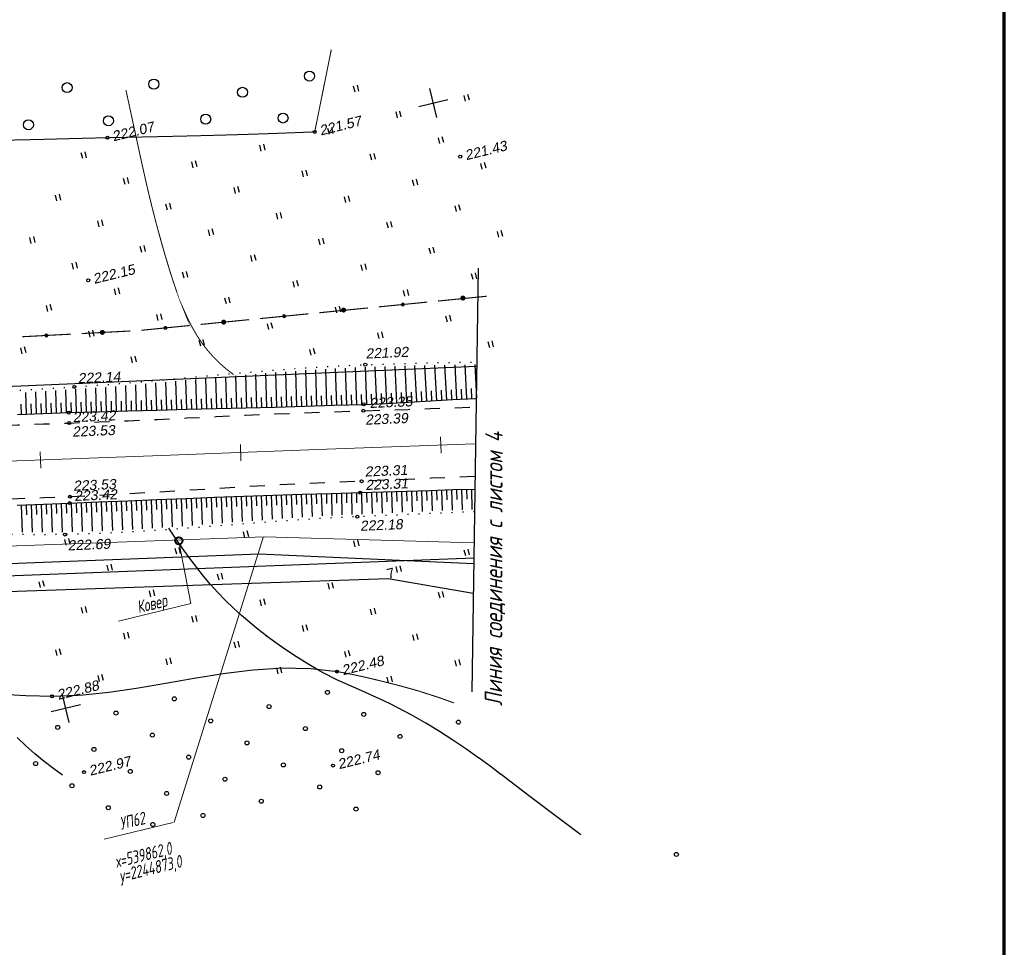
# Model space of a CAD drawing. Header units: millimetres. Extents: x -10 to 1169, y 1 to 1686.
# Tile 143 of 224: x 1064 to 1162, y 795 to 887. Entities that reach past the tile are written whole.
import ezdxf
from ezdxf.enums import TextEntityAlignment as Align
from ezdxf.lldxf.tags import DXFTag

# ---------------------------------------------------------------- set-up
doc = ezdxf.new("R2010")
doc.units = ezdxf.units.MM
for name, pattern in [('ADOT1', [1, 0, -1]), ('AHIDDEN1', [2, 0.5, -1.5]), ('AHIDDEN2', [3, 1.5, -1.5]), ('CONTI', [0]), ('PHANTOM2', [1.25, 0.625, -0.125, 0.125, -0.125, 0.125, -0.125])]:
    doc.linetypes.add(name, pattern=pattern)
for name, color, linetype in [('CONTURS', 7, 'Continuous'), ('COORDS', 7, 'Continuous'), ('GPR_PICK', 7, 'Continuous'), ('IZOLINES', 32, 'Continuous'), ('PDIGIT', 170, 'Continuous'), ('PICKETS', 7, 'Continuous'), ('Листы', 7, 'Continuous'), ('ОБЪЕКТЫ_АВТОДОРОГ', 7, 'Continuous'), ('УЧАСТКИ', 7, 'Continuous')]:
    doc.layers.add(name, color=color, linetype=linetype)
doc.layers.add('СВЯЗЬ', color=170, linetype='Связь', lineweight=30)
doc.styles.add('GPR', font='isocpeui.ttf', dxfattribs={"width": 0.8})
doc.styles.get("Standard").update_dxf_attribs({"font": 'arial.ttf'})
tags = doc.linetypes.add('газ', pattern='A,42.7,-5.08,["Г",Standard,S=2.54,R=0,X=-2.54,Y=-1.27],-3.81', length=51.59).pattern_tags.tags
tags[6] = DXFTag(74, 10)
doc.linetypes.add('Связь', pattern='A,12.5,[130,ltypeshp.shx,S=1,R=-30,X=0,Y=0.9],1,[130,ltypeshp.shx,S=1,R=-30,X=0,Y=0.9],1,[130,ltypeshp.shx,S=1,R=-30,X=0,Y=0.9],4.5', length=19)

# ---------------------------------------------------------------- blocks, each defined once
blk = doc.blocks.new('107_1')
at = {"layer": 'CONTURS', "color": 7, "linetype": 'Continuous', "const_width": 0.5}
blk.add_lwpolyline([(-0.25, 0, 1), (0.25, 0, 1)], format="xyb", close=True, dxfattribs=at)
blk = doc.blocks.new('133')
at = {"layer": 'CONTURS', "color": 7, "linetype": 'Continuous', "const_width": 0.2}
for points in [[(-11, 0), (-2, 0)], [(0, 0), (9, 0)]]:
    blk.add_lwpolyline(points, dxfattribs=at)
at = {"layer": 'CONTURS', "color": 7, "linetype": 'Continuous', "const_width": 0.5}
blk.add_lwpolyline([(-6.79, 0, 1), (-6.29, 0, 1)], format="xyb", close=True, dxfattribs=at)
blk = doc.blocks.new('372')
at = {"layer": 'CONTURS'}
blk.add_circle((0, 0), 1, dxfattribs=at)
blk = doc.blocks.new('401')
at = {"layer": 'CONTURS'}
for p, q in [((0, 0), (0, 1.2)), ((0.8, 0), (0.8, 1.2))]:
    blk.add_line(p, q, dxfattribs=at)
blk = doc.blocks.new('373')
at = {"layer": 'CONTURS'}
blk.add_circle((0, 0), 0.4, dxfattribs=at)
blk = doc.blocks.new('пкк')
at = {"layer": 'ОБЪЕКТЫ_АВТОДОРОГ', "lineweight": 15, "ltscale": 200}
blk.add_line((-0.011, -0.822), (-0.008, 0.805), dxfattribs=at)

msp = doc.modelspace()

# ---------------------------------------------------------------- linework, layer by layer
at = {"linetype": 'Continuous', "lineweight": 40}
msp.add_circle((1079.89718, 835.43769), 0.36213, dxfattribs=at)
at = {"layer": 'CONTURS', "lineweight": -2}
for p, q in [((1092.67727, 848.88498), (1092.56975, 852.4652)), ((1093.67683, 848.91471), (1093.56493, 852.5268)), ((1094.67638, 848.94443), (1094.55943, 852.58666)), ((1095.67592, 848.97487), (1095.55247, 852.64644)), ((1096.67539, 849.00731), (1096.54529, 852.69186)), ((1109.65779, 849.67177), (1109.48701, 853.03074)), ((1080.68142, 848.56963), (1080.60551, 851.4664)), ((1081.68109, 848.59506), (1081.604, 851.55663)), ((1082.68077, 848.62049), (1082.6022, 851.64697)), ((1083.68045, 848.64593), (1083.60013, 851.73729)), ((1084.68012, 848.67144), (1084.59788, 851.82587)), ((1085.6798, 848.69696), (1085.59536, 851.9133)), ((1086.67947, 848.72256), (1086.59246, 852.0007)), ((1087.67912, 848.74882), (1087.58952, 852.08394)), ((1088.67878, 848.77508), (1088.58629, 852.16532)), ((1089.67843, 848.80156), (1089.58249, 852.24665)), ((1090.67804, 848.82923), (1090.57878, 852.32088)), ((1091.67766, 848.85689), (1091.57469, 852.39307)), ((1076.6828, 848.46432), (1076.60988, 851.1114)), ((1077.68243, 848.49155), (1077.60901, 851.19808)), ((1078.68209, 848.51762), (1078.60815, 851.28621)), ((1079.68175, 848.54362), (1079.60692, 851.37632)), ((1064.6887, 848.08948), (1064.61326, 850.25222)), ((1065.68809, 848.12439), (1065.61272, 850.31451)), ((1066.68749, 848.15891), (1066.61238, 850.37682)), ((1077.18262, 848.47793), (1077.15529, 849.47756)), ((1078.18226, 848.50458), (1078.15536, 849.50422)), ((1079.18192, 848.53062), (1079.15537, 849.53027)), ((1080.18159, 848.55662), (1080.15529, 849.55628)), ((1081.18126, 848.58234), (1081.15515, 849.582)), ((1082.18093, 848.60778), (1082.15494, 849.60744)), ((1083.18061, 848.63321), (1083.15465, 849.63287)), ((1084.18028, 848.65869), (1084.15427, 849.65835)), ((1085.17996, 848.6842), (1085.1538, 849.68386)), ((1086.17963, 848.70976), (1086.15324, 849.70941)), ((1087.1793, 848.73569), (1087.1526, 849.73533)), ((1088.17895, 848.76195), (1088.15188, 849.76158)), ((1089.1786, 848.78832), (1089.15105, 849.78794)), ((1090.17824, 848.81539), (1090.15011, 849.815)), ((1091.17785, 848.84306), (1091.14909, 849.84264)), ((1092.17746, 848.87094), (1092.1479, 849.8705)), ((1093.17705, 848.89984), (1093.14655, 849.89938)), ((1094.1766, 848.92957), (1094.14507, 849.92907)), ((1095.17615, 848.95965), (1095.1433, 849.95911)), ((1096.17566, 848.99109), (1096.14121, 849.99049)), ((1097.17513, 849.02353), (1097.13876, 850.02287)), ((1064.18901, 848.07197), (1064.15391, 849.07136)), ((1065.1884, 848.10693), (1065.15377, 849.10633)), ((1066.18779, 848.14165), (1066.15367, 849.14106)), ((1067.18721, 848.17579), (1067.15362, 849.17522)), ((1080.13243, 839.64294), (1080.24024, 836.89586)), ((1080.63204, 839.66255), (1080.67108, 838.66331)), ((1081.13166, 839.68216), (1081.23707, 836.97103)), ((1081.63128, 839.70153), (1081.66996, 838.70228)), ((1082.13091, 839.72091), (1082.23394, 837.0462)), ((1082.63053, 839.74028), (1082.66882, 838.74102)), ((1083.13016, 839.75966), (1083.23069, 837.12164)), ((1083.6298, 839.77856), (1083.66761, 838.77928)), ((1084.12944, 839.79747), (1084.22707, 837.19901)), ((1084.62909, 839.8161), (1084.66639, 838.8168)), ((1085.12875, 839.83473), (1085.22358, 837.27639)), ((1085.6284, 839.85337), (1085.66517, 838.85404)), ((1086.12805, 839.872), (1086.22, 837.35344)), ((1086.62773, 839.88992), (1086.66387, 838.89058)), ((1087.12741, 839.90785), (1087.21616, 837.42915)), ((1087.6271, 839.92551), (1087.66256, 838.92614)), ((1088.12679, 839.94317), (1088.2125, 837.50487)), ((1088.62647, 839.96082), (1088.66126, 838.96143)), ((1089.12616, 839.97848), (1089.20883, 837.57914)), ((1089.62588, 839.99515), (1089.65989, 838.99573)), ((1090.12561, 840.01182), (1090.20496, 837.64934)), ((1090.62534, 840.02827), (1090.65852, 839.02882)), ((1091.12507, 840.04472), (1091.20134, 837.71956)), ((1091.62479, 840.06117), (1091.65717, 839.0617)), ((1092.12452, 840.07762), (1092.1978, 837.78667)), ((1092.62429, 840.09276), (1092.65576, 839.09325)), ((1093.12407, 840.10789), (1093.1941, 837.8475)), ((1093.62384, 840.1229), (1093.65438, 839.12337)), ((1094.12361, 840.13791), (1094.19075, 837.90836)), ((1094.62339, 840.15291), (1094.65306, 839.15335)), ((1095.12316, 840.1679), (1095.18761, 837.96393)), ((1095.62299, 840.18124), (1095.65198, 839.18166)), ((1107.61725, 840.55075), (1107.64572, 839.55116)), ((1108.11702, 840.56584), (1108.17321, 838.52731)), ((1108.6168, 840.58067), (1108.64326, 839.58102)), ((1109.11658, 840.5955), (1109.16812, 838.56371)), ((1064.14515, 839.00518), (1064.2514, 836.30359)), ((1064.64477, 839.02468), (1064.68407, 838.02545)), ((1065.14439, 839.04417), (1065.25262, 836.29269)), ((1065.64401, 839.06367), (1065.68334, 838.06445)), ((1066.14362, 839.08317), (1066.25376, 836.28732)), ((1076.13563, 839.48301), (1076.24995, 836.62926)), ((1076.63522, 839.50317), (1076.67519, 838.50397)), ((1077.13481, 839.52333), (1077.24802, 836.68843)), ((1077.63441, 839.54337), (1077.67421, 838.54416)), ((1078.13401, 839.5634), (1078.2455, 836.75733)), ((1078.63361, 839.58329), (1078.67321, 838.58407)), ((1079.13322, 839.60317), (1079.24294, 836.82644)), ((1079.63282, 839.62306), (1079.67218, 838.62383))]:
    msp.add_line(p, q, dxfattribs=at)
at = {"layer": 'CONTURS', "color": 1, "linetype": 'газ', "lineweight": 15}
for p, q in [((1025.36213, 833.5638), (1088.45005, 835.82754)), ((1088.46398, 835.83841), (1109.36257, 835.24269))]:
    msp.add_line(p, q, dxfattribs=at)
at = {"layer": 'CONTURS', "color": 0, "linetype": 'CONTI', "lineweight": 15}
for p, q in [((1088.33169, 835.75682), (1079.42464, 807.33359)), ((1079.96935, 835.03934), (1081.10874, 829.17597)), ((1081.08623, 829.16074), (1073.8845, 827.40073)), ((1072.43448, 805.60615), (1079.33763, 807.29319))]:
    msp.add_line(p, q, dxfattribs=at)
at = {"layer": 'CONTURS', "linetype": 'AHIDDEN1', "const_width": 0.1}
msp.add_lwpolyline([(1093.46335, 876.28378), (1095.12203, 884.51028)], dxfattribs=at)
at = {"layer": 'CONTURS', "linetype": 'AHIDDEN1', "const_width": 0.1, "flags": 128}
for points in [[(1093.46335, 876.28378), (1093.01565, 876.26533), (1092.56795, 876.24714), (1092.12023, 876.2292), (1091.67251, 876.21152), (1091.22477, 876.1941), (1090.77703, 876.17693), (1090.32928, 876.16003), (1089.88153, 876.14337), (1089.43376, 876.12698), (1088.98599, 876.11084), (1087.36406, 876.05544), (1085.74197, 876.0048), (1084.11974, 875.95832), (1082.4974, 875.91541), (1080.87496, 875.87548), (1079.25246, 875.83793), (1077.62991, 875.80217), (1076.00734, 875.76759), (1074.38477, 875.73362), (1072.76223, 875.69964), (1071.16646, 875.66311), (1069.57049, 875.62231), (1067.97439, 875.57966), (1066.37824, 875.53755), (1064.78211, 875.49838), (1063.18607, 875.46456), (1061.59021, 875.43849), (1059.9946, 875.42257), (1058.3993, 875.4192), (1056.80441, 875.43078), (1053.8943, 875.67814), (1050.85092, 876.26206), (1047.7317, 877.05088), (1044.59403, 877.91291), (1041.49533, 878.71649), (1038.49302, 879.32994), (1035.6445, 879.62157), (1033.00719, 879.45972), (1030.63849, 878.7127), (1028.59582, 877.24884), (1028.22262, 876.85128), (1027.86242, 876.42506), (1027.51311, 875.97512), (1027.17254, 875.50641), (1026.83857, 875.02387), (1026.50908, 874.53245), (1026.18192, 874.03709), (1025.85496, 873.54273), (1025.52606, 873.05432), (1025.19309, 872.57681), (1024.50772, 871.56467), (1023.85845, 870.5207), (1023.23156, 869.45731), (1022.6133, 868.38692), (1021.98993, 867.32195), (1021.34771, 866.27482), (1020.67292, 865.25795), (1019.9518, 864.28375), (1019.17062, 863.36464), (1018.31564, 862.51304), (1018.09224, 862.30763), (1017.8672, 862.0977), (1017.64012, 861.8862), (1017.4106, 861.6761), (1017.17824, 861.47034), (1016.94262, 861.27189), (1016.70335, 861.08371), (1016.46002, 860.90875), (1016.21222, 860.74997), (1015.95955, 860.61033), (1015.3253, 860.36427), (1014.65188, 860.23279), (1013.94638, 860.19697), (1013.21592, 860.23789), (1012.46761, 860.3366), (1011.70856, 860.47419), (1010.94586, 860.63173), (1010.18663, 860.79029), (1009.43798, 860.93094), (1008.70702, 861.03476), (1006.88194, 861.27133), (1005.06444, 861.57376), (1003.25431, 861.93411), (1001.45134, 862.34445), (999.65535, 862.79682), (997.86611, 863.28329), (996.08344, 863.79591), (994.30713, 864.32674), (992.53697, 864.86783), (990.77278, 865.41125), (988.98748, 865.97304), (987.20773, 866.55775), (985.434, 867.16476), (983.66673, 867.79347), (981.90639, 868.44327), (980.15345, 869.11354), (978.40835, 869.80367), (976.67157, 870.51306), (974.94355, 871.24109), (973.22477, 871.98714), (972.59871, 872.2789), (971.97739, 872.59418), (971.35926, 872.92403), (970.74275, 873.25949), (970.12629, 873.5916), (969.50832, 873.91138), (968.88728, 874.2099), (968.2616, 874.47817), (967.62972, 874.70725), (966.99006, 874.88817), (965.81082, 875.08074), (964.60883, 875.11954), (963.38806, 875.03215), (962.15246, 874.84617), (960.906, 874.58918), (959.65261, 874.28878), (958.39627, 873.97255), (957.14092, 873.6681), (955.89053, 873.40301), (954.64905, 873.20488), (953.24345, 873.02975), (951.83739, 872.85797), (950.43088, 872.68953), (949.02394, 872.52442), (947.61661, 872.36263), (946.20889, 872.20416), (944.80082, 872.049), (943.39243, 871.89713), (941.98372, 871.74856), (940.57474, 871.60327), (939.24939, 871.47008), (937.92364, 871.34049), (936.59755, 871.21421), (935.27114, 871.09094), (933.94445, 870.97041), (932.61754, 870.8523), (931.29044, 870.73634), (929.96319, 870.62223), (928.63584, 870.50967), (927.30842, 870.39838), (925.81384, 870.28), (924.31823, 870.17189), (922.82194, 870.07072), (921.32532, 869.97313), (919.82874, 869.87577), (918.33255, 869.7753), (916.8371, 869.66836), (915.34275, 869.55161), (913.84985, 869.42169), (912.35877, 869.27525), (912.28357, 869.26931)], [(852.78693, 813.64249), (853.94312, 813.58304), (855.09823, 813.53651), (856.25225, 813.5029), (857.4052, 813.48221), (858.55707, 813.47443), (859.70785, 813.47958), (860.85756, 813.49765), (862.00618, 813.52863), (863.15373, 813.57254), (864.30019, 813.62936), (866.58695, 813.81286), (868.86487, 814.0964), (871.1359, 814.45926), (873.40197, 814.88071), (875.665, 815.34001), (877.92693, 815.81644), (880.1897, 816.28927), (882.45523, 816.73778), (884.72546, 817.14123), (887.00232, 817.47889), (890.31815, 817.89636), (893.64098, 818.28225), (896.96973, 818.63436), (900.30332, 818.95047), (903.64065, 819.22839), (906.98066, 819.4659), (910.32225, 819.6608), (913.66434, 819.81088), (917.00585, 819.91393), (920.34569, 819.96775), (922.5817, 820.01201), (924.83414, 820.09124), (927.09613, 820.18208), (929.36079, 820.26111), (931.62125, 820.30497), (933.87063, 820.29027), (936.10207, 820.19361), (938.30868, 819.99161), (940.48359, 819.6609), (942.61993, 819.17807), (944.08308, 818.74348), (945.53109, 818.23565), (946.96578, 817.66575), (948.38896, 817.04491), (949.80243, 816.38429), (951.20803, 815.69504), (952.60754, 814.98831), (954.0028, 814.27524), (955.39562, 813.56699), (956.7878, 812.8747), (957.87422, 812.28261), (958.94588, 811.601), (960.00779, 810.86558), (961.06502, 810.11204), (962.1226, 809.37607), (963.18557, 808.69339), (964.25898, 808.09967), (965.34786, 807.63062), (966.45726, 807.32194), (967.59221, 807.20932), (968.19275, 807.23265), (968.8021, 807.30118), (969.41806, 807.4085), (970.03846, 807.54821), (970.66109, 807.71391), (971.28379, 807.89921), (971.90435, 808.09771), (972.5206, 808.30301), (973.13034, 808.5087), (973.7314, 808.7084), (975.33216, 809.30312), (976.887, 810.01178), (978.40415, 810.81405), (979.89185, 811.68962), (981.3583, 812.61816), (982.81175, 813.57934), (984.26041, 814.55286), (985.71252, 815.51838), (987.1763, 816.45558), (988.65997, 817.34415), (989.01174, 817.55122), (989.36102, 817.7654), (989.70889, 817.98361), (990.05645, 818.20278), (990.40476, 818.41983), (990.75492, 818.63169), (991.108, 818.83528), (991.4651, 819.02753), (991.82729, 819.20536), (992.19566, 819.36569), (992.82095, 819.58971), (993.46298, 819.76791), (994.11887, 819.9078), (994.78574, 820.01686), (995.4607, 820.10261), (996.14088, 820.17254), (996.82338, 820.23416), (997.50533, 820.29497), (998.18384, 820.36246), (998.85604, 820.44414), (1000.2402, 820.62203), (1001.62712, 820.77963), (1003.01636, 820.91956), (1004.40749, 821.04442), (1005.80009, 821.15683), (1007.19371, 821.2594), (1008.58792, 821.35474), (1009.9823, 821.44547), (1011.37641, 821.5342), (1012.76982, 821.62354), (1015.44397, 821.79169), (1018.12069, 821.94677), (1020.79937, 822.08572), (1023.47938, 822.20549), (1026.16011, 822.30303), (1028.84094, 822.3753), (1031.52125, 822.41924), (1034.20042, 822.43181), (1036.87784, 822.40995), (1039.55288, 822.35062), (1042.32617, 822.21593), (1045.09772, 821.99214), (1047.86785, 821.70341), (1050.63687, 821.37393), (1053.4051, 821.02789), (1056.17286, 820.68947), (1058.94045, 820.38285), (1061.70818, 820.13221), (1064.47639, 819.96174), (1067.24537, 819.89562), (1070.09475, 820.00208), (1072.95096, 820.29477), (1075.8111, 820.71556), (1078.67224, 821.20631), (1081.5315, 821.70886), (1084.38596, 822.16508), (1087.23273, 822.51683), (1090.0689, 822.70596), (1092.89157, 822.67432), (1095.69782, 822.36378), (1096.30769, 822.25638), (1096.91741, 822.13961), (1097.52685, 822.01456), (1098.13587, 821.88234), (1098.74435, 821.74404), (1099.35215, 821.60075), (1099.95914, 821.45359), (1100.56519, 821.30365), (1101.17017, 821.15202), (1101.77395, 820.9998), (1103.74493, 820.45353), (1105.69391, 819.82832), (1107.37499, 819.23243)]]:
    msp.add_lwpolyline(points, dxfattribs=at)
at = {"layer": 'CONTURS', "linetype": 'ADOT1', "flags": 128}
for points in [[(823.39327, 840.51167), (824.73539, 840.53575), (827.15886, 840.57893), (829.58227, 840.62313), (832.0056, 840.66966), (834.00355, 840.69364), (836.0033, 840.69309), (838.00408, 840.67833), (840.00512, 840.65965), (842.00566, 840.64734), (844.00494, 840.6517), (846.00218, 840.68303), (847.99664, 840.75163), (849.98753, 840.86779), (851.97411, 841.04182), (852.61674, 841.11325), (853.25879, 841.19254), (853.90038, 841.27785), (854.54166, 841.36733), (855.18277, 841.45914), (855.82384, 841.55141), (856.46502, 841.64231), (857.10644, 841.72999), (857.74825, 841.8126), (858.39059, 841.88829), (861.24349, 842.15365), (864.10324, 842.32653), (866.96858, 842.42461), (869.83825, 842.46557), (872.711, 842.4671), (875.58557, 842.44686), (878.46071, 842.42255), (881.33517, 842.41185), (884.20767, 842.43243), (887.07698, 842.50197), (889.9838, 842.61104), (892.89014, 842.73392), (895.79607, 842.86809), (898.7017, 843.01104), (901.60711, 843.16022), (904.51239, 843.31313), (907.41764, 843.46722), (910.32294, 843.61999), (913.22839, 843.76889), (916.13407, 843.91141), (918.77143, 844.0368), (921.40881, 844.16165), (924.04622, 844.28602), (926.68365, 844.40996), (929.32109, 844.53353), (931.95855, 844.6568), (934.59603, 844.77983), (937.23351, 844.90267), (939.87099, 845.02539), (942.50848, 845.14804), (944.98734, 845.26367), (947.46618, 845.37984), (949.94501, 845.49624), (952.42384, 845.61256), (954.90269, 845.7285), (957.38157, 845.84374), (959.86049, 845.95799), (962.33947, 846.07093), (964.81852, 846.18226), (967.29765, 846.29167), (970.07251, 846.40962), (972.84762, 846.52205), (975.6229, 846.63069), (978.39828, 846.73725), (981.17367, 846.84345), (983.94898, 846.951), (986.72415, 847.06163), (989.49909, 847.17704), (992.27372, 847.29896), (995.04795, 847.4291), (997.5746, 847.55883), (1000.10073, 847.70009), (1002.6265, 847.84943), (1005.15205, 848.00343), (1007.67753, 848.15862), (1010.20309, 848.31158), (1012.72887, 848.45886), (1015.25502, 848.59701), (1017.78169, 848.7226), (1020.30902, 848.83218), (1022.64447, 848.91564), (1024.98056, 848.98307), (1027.31714, 849.03842), (1029.65404, 849.08566), (1031.99111, 849.12872), (1034.32819, 849.17156), (1036.66513, 849.21813), (1039.00177, 849.27238), (1041.33794, 849.33825), (1043.67349, 849.4197), (1046.25435, 849.52471), (1048.83494, 849.63911), (1051.41524, 849.76221), (1053.99524, 849.89331), (1056.57492, 850.03172), (1059.15427, 850.17673), (1061.73328, 850.32767), (1064.31192, 850.48383), (1066.89019, 850.64452), (1069.46807, 850.80904), (1072.37418, 851.01363), (1075.27883, 851.24643), (1078.18247, 851.49833), (1081.08551, 851.7602), (1083.98838, 852.02294), (1086.89151, 852.27741), (1089.79533, 852.5145), (1092.70026, 852.72509), (1095.60672, 852.90007), (1098.51514, 853.03031), (1100.67089, 853.1031), (1102.82795, 853.16547), (1104.98601, 853.21639), (1107.1447, 853.25478), (1109.3037, 853.27961), (1109.63646, 853.28118)], [(1109.40933, 838.32238), (1107.09735, 838.23778), (1104.75139, 838.14015), (1102.40589, 838.03653), (1100.06123, 837.93275), (1097.7178, 837.83461), (1094.79585, 837.69497), (1091.87513, 837.5166), (1088.95534, 837.31082), (1086.03617, 837.08894), (1083.11731, 836.86228), (1080.19845, 836.64216), (1077.27929, 836.43989), (1074.35951, 836.2668), (1071.43881, 836.13419), (1068.51687, 836.05339), (1065.95558, 836.03534), (1063.39346, 836.06322), (1060.8307, 836.12571), (1058.26748, 836.21147), (1055.70399, 836.30918), (1053.14042, 836.40751), (1050.57696, 836.49513), (1048.01379, 836.56071), (1045.45111, 836.59292), (1042.8891, 836.58044), (1040.65704, 836.53038), (1038.42541, 836.45172), (1036.19412, 836.35076), (1033.96305, 836.23383), (1031.73207, 836.10724), (1029.50108, 835.97732), (1027.26996, 835.85037), (1025.0386, 835.73271), (1022.80687, 835.63067), (1020.57467, 835.55056), (1017.99139, 835.48615), (1015.40745, 835.44436), (1012.82302, 835.41962), (1010.23825, 835.40636), (1007.65332, 835.399), (1005.06838, 835.392), (1002.4836, 835.37976), (999.89913, 835.35674), (997.31514, 835.31736), (994.73179, 835.25604), (991.9463, 835.16934), (989.16103, 835.0698), (986.37603, 834.95849), (983.59133, 834.83643), (980.80695, 834.70467), (978.02293, 834.56426), (975.2393, 834.41624), (972.45608, 834.26165), (969.67332, 834.10154), (966.89104, 833.93695), (964.41038, 833.77409), (961.9307, 833.58767), (959.45171, 833.38541), (956.97314, 833.17507), (954.49472, 832.9644), (952.01615, 832.76113), (949.53717, 832.57302), (947.0575, 832.40781), (944.57686, 832.27324), (942.09497, 832.17706), (939.55526, 832.12741), (937.01431, 832.12363), (934.47239, 832.15516), (931.92975, 832.21146), (929.38666, 832.28198), (926.84338, 832.35617), (924.30017, 832.42348), (921.7573, 832.47336), (919.21503, 832.49527), (916.67362, 832.47866), (913.69463, 832.41702), (910.71597, 832.32707), (907.73765, 832.21277), (904.75968, 832.07803), (901.78204, 831.92678), (898.80475, 831.76297), (895.82781, 831.59052), (892.85121, 831.41336), (889.87496, 831.23543), (886.89906, 831.06065), (884.02061, 830.92162), (881.13553, 830.82333), (878.24682, 830.74592), (875.35744, 830.66951), (872.47036, 830.57425), (869.58857, 830.44026), (866.71502, 830.24769), (863.8527, 829.97665), (861.00458, 829.6073), (858.17363, 829.11976), (857.68234, 829.01933), (857.1919, 828.91221), (856.70206, 828.80034), (856.21262, 828.68563), (855.72333, 828.57004), (855.23398, 828.45548), (854.74433, 828.34389), (854.25415, 828.2372), (853.76323, 828.13735), (853.27133, 828.04626), (851.19889, 827.75727), (849.11309, 827.59668), (847.0163, 827.54156), (844.91085, 827.56896), (842.79912, 827.65595), (840.68346, 827.77957), (838.56623, 827.91689), (836.44977, 828.04496), (834.33646, 828.14085), (832.22863, 828.1816), (829.82931, 828.19243), (827.42962, 828.20981), (825.02972, 828.23005), (823.51719, 828.24227)]]:
    msp.add_lwpolyline(points, dxfattribs=at)
at = {"layer": 'CONTURS', "linetype": 'Continuous', "flags": 128}
for points in [[(1063.7912, 848.05813), (1066.34822, 848.14745), (1068.90534, 848.23383), (1071.85044, 848.32712), (1074.79579, 848.41291), (1077.74132, 848.49315), (1080.68697, 848.56977), (1083.63268, 848.64471), (1086.57837, 848.7199), (1089.524, 848.79729), (1092.46948, 848.8788), (1095.41476, 848.96639), (1098.35978, 849.06198), (1100.58667, 849.15298), (1102.81412, 849.26811), (1105.04186, 849.39786), (1107.26962, 849.53277), (1109.49714, 849.66335), (1109.58159, 849.66778)], [(1063.76146, 838.99021), (1066.37247, 839.0921), (1068.9834, 839.19496), (1071.88616, 839.31126), (1074.78894, 839.42866), (1077.69176, 839.5458), (1080.59465, 839.66134), (1083.49765, 839.77391), (1086.40077, 839.88217), (1089.30405, 839.98477), (1092.2075, 840.08036), (1095.11116, 840.16758), (1098.01505, 840.24508), (1100.326, 840.30972), (1102.63778, 840.38462), (1104.95009, 840.4636), (1107.2626, 840.54049), (1109.44399, 840.60522)]]:
    msp.add_lwpolyline(points, dxfattribs=at)
at = {"layer": 'CONTURS', "linetype": 'AHIDDEN2', "flags": 128}
for points in [[(942.56869, 842.48605), (942.96938, 842.50387), (945.41145, 842.60893), (947.85363, 842.71183), (950.2959, 842.8126), (952.73827, 842.9113), (955.18072, 843.00797), (957.62325, 843.10267), (960.06585, 843.19544), (962.50852, 843.28633), (964.95124, 843.37539), (967.39401, 843.46267), (970.19462, 843.55792), (972.99546, 843.64669), (975.79647, 843.73069), (978.59759, 843.81163), (981.39875, 843.89122), (984.1999, 843.97117), (987.00097, 844.05319), (989.80191, 844.13899), (992.60264, 844.23029), (995.40312, 844.32879), (997.90348, 844.42252), (1000.40371, 844.52003), (1002.90382, 844.62079), (1005.40383, 844.72428), (1007.90376, 844.82999), (1010.40362, 844.93739), (1012.90344, 845.04597), (1015.40323, 845.15521), (1017.903, 845.26458), (1020.40278, 845.37357), (1022.69185, 845.47507), (1024.98078, 845.57988), (1027.26963, 845.68687), (1029.55843, 845.79494), (1031.84723, 845.90296), (1034.13608, 846.0098), (1036.42501, 846.11436), (1038.71407, 846.2155), (1041.0033, 846.31211), (1043.29275, 846.40307), (1045.85835, 846.49663), (1048.42426, 846.58192), (1050.99041, 846.66085), (1053.55673, 846.73533), (1056.12314, 846.80727), (1058.68958, 846.87858), (1061.25598, 846.95118), (1063.82225, 847.02696), (1066.38835, 847.10785), (1068.95418, 847.19575), (1071.89, 847.30807), (1074.82544, 847.43202), (1077.76062, 847.56404), (1080.69564, 847.70059), (1083.63061, 847.83812), (1086.56564, 847.97309), (1089.50085, 848.10194), (1092.43633, 848.22114), (1095.37221, 848.32713), (1098.30859, 848.41637), (1100.54944, 848.4843), (1102.79138, 848.56227), (1105.03401, 848.64386), (1107.27691, 848.72266), (1109.51968, 848.79224), (1109.56832, 848.79341)], [(1109.46278, 841.84269), (1107.40109, 841.76771), (1105.08713, 841.67123), (1102.77355, 841.5702), (1100.46076, 841.47237), (1098.14915, 841.38552), (1095.23574, 841.27242), (1092.32322, 841.13536), (1089.4114, 840.97976), (1086.50005, 840.81099), (1083.58897, 840.63445), (1080.67796, 840.45555), (1077.76681, 840.27966), (1074.8553, 840.1122), (1071.94322, 839.95854), (1069.03038, 839.8241), (1066.42667, 839.71917), (1063.82257, 839.62325), (1061.21815, 839.53474), (1058.61348, 839.45204), (1056.00864, 839.37357), (1053.40367, 839.29774), (1050.79867, 839.22294), (1048.19369, 839.14758), (1045.5888, 839.07008), (1042.98407, 838.98883), (1040.75721, 838.91696), (1038.53037, 838.84454), (1036.30354, 838.77179), (1034.07672, 838.69895), (1031.84989, 838.62624), (1029.62305, 838.5539), (1027.39619, 838.48216), (1025.16931, 838.41124), (1022.94239, 838.34137), (1020.71544, 838.2728), (1018.15817, 838.19844), (1015.60069, 838.12986), (1013.04307, 838.06501), (1010.48539, 838.00182), (1007.92774, 837.93825), (1005.37019, 837.87225), (1002.81282, 837.80177), (1000.25572, 837.72476), (997.69896, 837.63917), (995.14263, 837.54295), (992.34144, 837.42235), (989.54086, 837.28686), (986.74075, 837.13985), (983.94097, 836.98469), (981.14138, 836.82476), (978.34184, 836.66342), (975.54222, 836.50404), (972.74238, 836.35001), (969.94218, 836.20468), (967.14147, 836.07142), (962.08185, 835.8596), (957.02109, 835.67559), (951.95942, 835.51337), (946.8971, 835.3669), (941.83436, 835.23014), (936.77145, 835.09708), (931.70861, 834.96168), (926.64608, 834.81791), (921.58411, 834.65974), (916.52293, 834.48113), (913.5559, 834.36581), (910.58908, 834.24464), (907.62242, 834.11921), (904.65586, 833.99107), (901.68934, 833.86178), (898.7228, 833.73292), (895.75619, 833.60604), (892.78945, 833.48271), (889.82253, 833.36449), (886.85536, 833.25295), (883.95065, 833.1581), (881.04517, 833.08029), (878.1392, 833.01345), (875.23304, 832.95154), (872.32696, 832.88849), (869.42124, 832.81824), (866.51618, 832.73473), (863.61205, 832.63191), (860.70913, 832.5037), (857.80772, 832.34407), (857.36338, 832.3164), (856.91908, 832.28787), (856.47482, 832.25868), (856.03057, 832.22902), (855.58635, 832.19909), (855.14212, 832.16907), (854.69789, 832.13916), (854.25364, 832.10955), (853.80936, 832.08044), (853.36504, 832.05203), (851.25394, 831.92288), (849.1424, 831.801), (847.03046, 831.6856), (844.91818, 831.57586), (842.80564, 831.471), (840.69288, 831.37021), (838.57996, 831.2727), (836.46694, 831.17767), (834.35388, 831.08431), (832.24083, 830.99184), (829.81395, 830.88886), (827.38683, 830.7914), (824.9595, 830.69863), (823.49292, 830.64494)]]:
    msp.add_lwpolyline(points, dxfattribs=at)
at = {"layer": 'COORDS', "lineweight": -2}
for p, q in [((1105.66071, 877.71742), (1104.94851, 880.63165)), ((1103.84749, 878.81843), (1106.76173, 879.53063)), ((1068.96009, 817.27683), (1068.24789, 820.19107)), ((1067.14687, 818.37785), (1070.06111, 819.09005))]:
    msp.add_line(p, q, dxfattribs=at)
at = {"layer": 'IZOLINES', "const_width": 0.1}
msp.add_lwpolyline([(1085.37134, 852.02518), (1084.637, 852.58769), (1083.94306, 853.197), (1083.29333, 853.85089), (1082.69154, 854.54692), (1082.13959, 855.2811), (1081.63714, 856.04834), (1081.18162, 856.84303), (1080.76863, 857.65968), (1080.35882, 858.57286), (1080.36479, 858.55577), (1080.00269, 859.45623), (1079.66707, 860.36659), (1079.35286, 861.28439), (1079.05499, 862.20752), (1078.49381, 864.06422), (1077.92214, 866.08792), (1077.92061, 866.09351), (1077.91755, 866.10469), (1077.91982, 866.09299), (1077.59532, 867.30441), (1077.28176, 868.51866), (1076.98036, 869.73593), (1076.69098, 870.95607), (1076.14264, 873.40316), (1074.61399, 880.45694)], dxfattribs=at)
at = {"layer": 'IZOLINES'}
for points in [[(1120.02719, 806.05391), (1117.89036, 807.66118), (1114.95714, 809.8919), (1112.07062, 812.08929), (1112.06033, 812.09703), (1112.06033, 812.09703), (1112.06032, 812.09703), (1112.06032, 812.09703), (1112.06032, 812.09703), (1112.06032, 812.09703), (1112.06206, 812.09694), (1110.97897, 812.90302), (1109.87003, 813.71173), (1109.86199, 813.71751), (1109.86199, 813.71751), (1109.86199, 813.71751), (1109.86199, 813.71752), (1109.86199, 813.71752), (1109.86199, 813.71752), (1109.86198, 813.71752), (1109.86291, 813.71756), (1108.56478, 814.63421), (1107.2495, 815.52559), (1106.58446, 815.96009), (1105.91415, 816.3863), (1105.23835, 816.80368), (1104.55693, 817.21169), (1103.86978, 817.60985), (1103.17688, 817.99777), (1102.47826, 818.37516), (1101.77406, 818.74189), (1101.06452, 819.09802), (1100.35, 819.44392), (1099.63102, 819.78033), (1098.18278, 820.43029), (1095.66732, 821.55026), (1095.66246, 821.55257), (1095.66246, 821.55257), (1095.66246, 821.55257), (1095.66245, 821.55258), (1095.66244, 821.55258), (1095.66252, 821.55384), (1095.20861, 821.77435), (1094.77241, 821.99936), (1094.77424, 821.99651), (1094.31022, 822.24873), (1094.31966, 822.24423), (1093.77424, 822.5493), (1092.69767, 823.18365), (1091.63766, 823.84477), (1090.5944, 824.5315), (1089.56929, 825.24448), (1088.60701, 825.95268), (1088.68174, 825.89741), (1087.81674, 826.56616), (1086.97101, 827.25861), (1086.14556, 827.9746), (1085.3419, 828.71442), (1084.56126, 829.47797), (1083.80457, 830.26472), (1083.07229, 831.07375), (1082.36439, 831.90375), (1081.68027, 832.75306), (1081.01875, 833.61977), (1080.37814, 834.50179), (1079.75625, 835.39691), (1078.89432, 836.6954)], [(1068.27378, 812.01387), (1067.90887, 812.27534), (1067.9097, 812.2724), (1067.42236, 812.63419), (1066.4642, 813.37871), (1065.5308, 814.15334), (1064.62255, 814.95664), (1063.74004, 815.7875)]]:
    msp.add_lwpolyline(points, dxfattribs=at)
at = {"layer": 'PDIGIT', "color": 7, "lineweight": -2}
for p, q in [((1097.67487, 849.03975), (1097.53638, 852.73623)), ((1098.67425, 849.07483), (1098.52438, 852.78047)), ((1099.67342, 849.11566), (1099.51308, 852.81387)), ((1100.67255, 849.15742), (1100.50026, 852.84721)), ((1101.67121, 849.20904), (1101.49068, 852.87675)), ((1102.66988, 849.26065), (1102.48266, 852.90545)), ((1103.66824, 849.31785), (1103.475, 852.93078)), ((1104.66655, 849.376), (1104.47032, 852.95427)), ((1105.66477, 849.43558), (1105.46783, 852.9751)), ((1106.66294, 849.49603), (1106.4684, 852.99289)), ((1107.66116, 849.55572), (1107.47196, 853.00876)), ((1108.65945, 849.61424), (1108.47794, 853.02031)), ((1068.68635, 848.22643), (1068.6117, 850.504)), ((1069.68584, 848.25855), (1069.6118, 850.56872)), ((1070.68534, 848.29021), (1070.61157, 850.63911)), ((1071.68484, 848.32187), (1071.61145, 850.70951)), ((1072.6844, 848.35141), (1072.61165, 850.78217)), ((1073.68398, 848.38053), (1073.6113, 850.8623)), ((1074.68355, 848.40964), (1074.61089, 850.94242)), ((1075.68317, 848.43709), (1075.61062, 851.0247)), ((1106.16386, 849.46581), (1106.10831, 850.46426)), ((1107.16205, 849.52588), (1107.10692, 850.52436)), ((1108.1603, 849.58498), (1108.10634, 850.58353)), ((1109.15862, 849.64301), (1109.10662, 850.64166)), ((1067.68692, 848.19267), (1067.61196, 850.44019)), ((1098.17456, 849.05729), (1098.13563, 850.05653)), ((1099.17383, 849.09525), (1099.13197, 850.09437)), ((1100.17298, 849.13654), (1100.128, 850.13553)), ((1101.17188, 849.18323), (1101.12398, 850.18208)), ((1102.17055, 849.23484), (1102.12032, 850.23358)), ((1103.16906, 849.28925), (1103.11671, 850.28788)), ((1104.1674, 849.34693), (1104.11332, 850.34547)), ((1105.16566, 849.40579), (1105.11051, 850.40427)), ((1068.18664, 848.20955), (1068.15359, 849.209)), ((1069.1861, 848.24249), (1069.1537, 849.24197)), ((1070.18559, 848.27438), (1070.15388, 849.27388)), ((1071.18509, 848.30604), (1071.15403, 849.30556)), ((1072.18462, 848.33664), (1072.1543, 849.33618)), ((1073.18419, 848.36597), (1073.1546, 849.36553)), ((1074.18376, 848.39508), (1074.15479, 849.39467)), ((1075.18336, 848.42336), (1075.15501, 849.42296)), ((1076.18299, 848.4507), (1076.15521, 849.45031)), ((1096.12281, 840.19458), (1096.18563, 838.01163)), ((1096.62263, 840.20792), (1096.65133, 839.20833)), ((1097.12245, 840.22126), (1097.1844, 838.05935)), ((1097.62227, 840.23467), (1097.65102, 839.23508)), ((1098.12209, 840.24808), (1098.18396, 838.10433)), ((1098.6219, 840.26206), (1098.65092, 839.26248)), ((1099.1217, 840.27603), (1099.18393, 838.1462)), ((1099.62151, 840.29001), (1099.651, 839.29045)), ((1100.12131, 840.30399), (1100.18433, 838.18841)), ((1100.62106, 840.31973), (1100.65128, 839.32019)), ((1101.12082, 840.33547), (1101.18531, 838.23272)), ((1101.62055, 840.35166), (1101.65151, 839.35214)), ((1102.12029, 840.36785), (1102.18568, 838.27701)), ((1102.62002, 840.38446), (1102.65148, 839.38496)), ((1103.11974, 840.40108), (1103.18566, 838.3212)), ((1103.61945, 840.41815), (1103.65113, 839.41865)), ((1104.11916, 840.43522), (1104.18478, 838.36534)), ((1104.61887, 840.45221), (1104.65036, 839.45271)), ((1105.11858, 840.4692), (1105.1831, 838.40832)), ((1105.6183, 840.48582), (1105.64923, 839.4863)), ((1106.11803, 840.50243), (1106.18079, 838.44984)), ((1106.61775, 840.51905), (1106.64773, 839.5195)), ((1107.11747, 840.53566), (1107.17759, 838.49088)), ((1066.64324, 839.10281), (1066.68266, 838.10359)), ((1067.14285, 839.12245), (1067.25458, 836.29437)), ((1067.64247, 839.14213), (1067.68201, 838.14291)), ((1068.14208, 839.16181), (1068.25546, 836.30142)), ((1068.64169, 839.18155), (1068.68138, 838.18234)), ((1069.1413, 839.20128), (1069.25585, 836.3239)), ((1069.6409, 839.2213), (1069.68074, 838.22209)), ((1070.1405, 839.24132), (1070.2559, 836.35156)), ((1070.6401, 839.26134), (1070.68005, 838.26213)), ((1071.1397, 839.28135), (1071.25589, 836.37921)), ((1071.63929, 839.30142), (1071.67935, 838.30222)), ((1072.13889, 839.32148), (1072.25528, 836.42151)), ((1072.63848, 839.34169), (1072.67861, 838.34249)), ((1073.13807, 839.36189), (1073.2544, 836.46688)), ((1073.63766, 839.3821), (1073.67781, 838.38291)), ((1074.13726, 839.40231), (1074.25339, 836.51223)), ((1074.63685, 839.42249), (1074.67698, 838.4233)), ((1075.13644, 839.44268), (1075.25175, 836.57009)), ((1075.63603, 839.46285), (1075.6761, 838.46365))]:
    msp.add_line(p, q, dxfattribs=at)
at = {"layer": 'PICKETS', "color": 7, "lineweight": -2}
for centre in [(1093.46335, 876.28378), (1072.76223, 875.69964), (1107.98758, 873.81114), (1070.84429, 861.45407), (1098.51514, 853.03031), (1069.46807, 850.80904), (1098.30859, 848.41637), (1098.35978, 849.06198), (1068.90534, 848.23383), (1068.95418, 847.19575), (1098.14915, 841.38552), (1069.03038, 839.8241), (1098.01505, 840.24508), (1068.9834, 839.19496), (1097.7178, 837.83461), (1068.51687, 836.05339), (1095.69782, 822.36378), (1067.24537, 819.89562), (1095.28846, 812.97314), (1070.43736, 812.31879)]:
    msp.add_circle(centre, 0.15, dxfattribs=at)
at = {"layer": 'Листы', "lineweight": 70, "ltscale": 200}
msp.add_lwpolyline([(1162.32147, 988.02195), (22.26761, 988.02195), (22.26761, 702.1419), (1162.32147, 702.1419)], close=True, dxfattribs=at)
at = {"layer": 'ОБЪЕКТЫ_АВТОДОРОГ', "color": 0, "lineweight": 30}
msp.add_line((1109.77913, 862.67784), (1109.13652, 820.35488), dxfattribs=at)
at = {"layer": 'ОБЪЕКТЫ_АВТОДОРОГ', "color": 0, "linetype": 'PHANTOM2', "lineweight": 15, "ltscale": 200}
msp.add_lwpolyline([(922.07315, 838.13132), (928.51328, 838.3899), (934.84491, 838.64011), (941.08024, 838.88178), (947.36294, 839.12078), (953.86952, 839.36444), (960.77651, 839.62011), (968.26041, 839.89515), (976.49774, 840.19688), (985.66503, 840.53268), (995.9388, 840.90987), (1007.4375, 841.33351), (1020.04734, 841.79945), (1033.59649, 842.30125), (1047.91309, 842.83246), (1062.8253, 843.38662), (1078.16128, 843.9573), (1093.74919, 844.53805), (1109.41717, 845.12242)], dxfattribs=at)
at = {"layer": 'СВЯЗЬ', "linetype": 'Связь', "lineweight": 30}
msp.add_lwpolyline([(1109.32725, 833.13937), (1087.91722, 834.09658), (1042.2468, 832.32229), (988.97859, 829.43292), (958.01445, 827.17765), (919.81995, 828.12122), (807.31635, 823.40339), (793.89155, 823.78081), (759.30045, 821.67239), (714.11059, 817.99562), (696.4276, 819.22121), (685.74414, 818.48585), (645.83462, 814.4414), (583.03433, 811.69109)], dxfattribs=at)
at = {"layer": 'УЧАСТКИ', "color": 6, "linetype": 'Continuous', "lineweight": -2}
for p, q in [((1109.62971, 852.83699), (1059.28485, 850.67471)), ((1109.62971, 852.83699), (1059.28485, 850.67471)), ((823.57403, 822.61359), (1109.33976, 833.74071)), ((1100.79643, 831.61465), (1024.9093, 829.03534)), ((1109.28526, 830.15097), (1100.79643, 831.61465))]:
    msp.add_line(p, q, dxfattribs=at)

# ---------------------------------------------------------------- block references
at = {"layer": 'CONTURS', "lineweight": -2}
for name, p, xscale, yscale, zscale, rotation in [('372', (1092.93333, 881.85508), 0.5, 0.5, 0.5, 13.73311783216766), ('372', (1068.73346, 880.70191), 0.5, 0.5, 0.5, 13.73311783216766), ('372', (1077.40018, 881.04841), 0.5, 0.5, 0.5, 13.73311783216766), ('401', (1097.49207, 880.2576), 0.5, 0.5, 0.5, 13.73311783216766), ('372', (1086.25114, 880.23851), 0.5, 0.5, 0.5, 13.73311783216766), ('401', (1108.52279, 879.35035), 0.5, 0.5, 0.5, 13.73311783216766), ('372', (1072.86524, 877.39363), 0.5, 0.5, 0.5, 13.73311783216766), ('372', (1082.57487, 877.55215), 0.5, 0.5, 0.5, 13.73311783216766), ('372', (1090.30076, 877.66872), 0.5, 0.5, 0.5, 13.73311783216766), ('401', (1101.72291, 877.68855), 0.5, 0.5, 0.5, 13.73311783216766), ('372', (1064.87683, 876.99144), 0.5, 0.5, 0.5, 13.73311783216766), ('401', (1094.92302, 876.02675), 0.5, 0.5, 0.5, 13.73311783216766), ('401', (1088.12314, 874.36496), 0.5, 0.5, 0.5, 13.73311783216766), ('401', (1105.95375, 875.11951), 0.5, 0.5, 0.5, 13.73311783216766), ('401', (1070.29253, 873.6104), 0.5, 0.5, 0.5, 13.73311783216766), ('401', (1099.15386, 873.45771), 0.5, 0.5, 0.5, 13.73311783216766), ('401', (1081.32325, 872.70316), 0.5, 0.5, 0.5, 13.73311783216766), ('401', (1110.18459, 872.55047), 0.5, 0.5, 0.5, 13.73311783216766), ('401', (1092.35398, 871.79591), 0.5, 0.5, 0.5, 13.73311783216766), ('401', (1074.52337, 871.04136), 0.5, 0.5, 0.5, 13.73311783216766), ('401', (1103.3847, 870.88867), 0.5, 0.5, 0.5, 13.73311783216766), ('401', (1085.55409, 870.13412), 0.5, 0.5, 0.5, 13.73311783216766), ('401', (1067.72348, 869.37956), 0.5, 0.5, 0.5, 13.73311783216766), ('401', (1078.75421, 868.47232), 0.5, 0.5, 0.5, 13.73311783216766), ('401', (1096.58482, 869.22687), 0.5, 0.5, 0.5, 13.73311783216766), ('401', (1089.78494, 867.56507), 0.5, 0.5, 0.5, 13.73311783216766), ('401', (1107.61555, 868.31962), 0.5, 0.5, 0.5, 13.73311783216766), ('401', (1071.95433, 866.81052), 0.5, 0.5, 0.5, 13.73311783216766), ('401', (1100.81566, 866.65783), 0.5, 0.5, 0.5, 13.73311783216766), ('401', (1082.98505, 865.90327), 0.5, 0.5, 0.5, 13.73311783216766), ('401', (1111.84639, 865.75058), 0.5, 0.5, 0.5, 13.73311783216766), ('401', (1065.15444, 865.14872), 0.5, 0.5, 0.5, 13.73311783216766), ('401', (1094.01578, 864.99603), 0.5, 0.5, 0.5, 13.73311783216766), ('401', (1076.18517, 864.24148), 0.5, 0.5, 0.5, 13.73311783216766), ('401', (1105.0465, 864.08878), 0.5, 0.5, 0.5, 13.73311783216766), ('401', (1069.38528, 862.57968), 0.5, 0.5, 0.5, 13.73311783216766), ('401', (1087.21589, 863.33423), 0.5, 0.5, 0.5, 13.73311783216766), ('401', (1080.41601, 861.67243), 0.5, 0.5, 0.5, 13.73311783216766), ('401', (1098.24662, 862.42699), 0.5, 0.5, 0.5, 13.73311783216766), ('401', (1091.44673, 860.76519), 0.5, 0.5, 0.5, 13.73311783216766), ('401', (1109.27734, 861.51974), 0.5, 0.5, 0.5, 13.73311783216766), ('401', (1073.61612, 860.01064), 0.5, 0.5, 0.5, 13.73311783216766), ('401', (1102.47746, 859.85794), 0.5, 0.5, 0.5, 13.73311783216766), ('401', (1084.64685, 859.10339), 0.5, 0.5, 0.5, 13.73311783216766), ('133', (1105.77513, 859.3835), 0.541370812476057, 0.5, 0.541370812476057, 5.632352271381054), ('107_1', (1108.26122, 859.6805), 0.4999999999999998, 0.4999999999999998, 0.4999999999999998, 16.31841846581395), ('401', (1066.81624, 858.34884), 0.5, 0.5, 0.5, 13.73311783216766), ('133', (1093.92247, 858.21458), 0.541370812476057, 0.5, 0.541370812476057, 5.632352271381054), ('401', (1095.67757, 858.19614), 0.5, 0.5, 0.5, 13.73311783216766), ('107_1', (1096.34447, 858.48669), 0.4999999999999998, 0.4999999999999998, 0.4999999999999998, 16.31841846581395), ('133', (1082.06982, 857.04566), 0.541370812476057, 0.5, 0.541370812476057, 5.632352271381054), ('401', (1077.84696, 857.44159), 0.5, 0.5, 0.5, 13.73311783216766), ('107_1', (1084.37205, 857.27658), 0.4999999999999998, 0.4999999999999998, 0.4999999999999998, 16.31841846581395), ('401', (1106.7083, 857.2889), 0.5, 0.5, 0.5, 13.73311783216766), ('133', (1070.19983, 856.13379), 0.5413708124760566, 0.5, 0.541370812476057, 3.047051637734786), ('401', (1071.04708, 855.77979), 0.5, 0.5, 0.5, 13.73311783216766), ('107_1', (1072.26221, 856.25364), 0.5, 0.5, 0.5, 13.73311783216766), ('401', (1088.87769, 856.53435), 0.5, 0.5, 0.5, 13.73311783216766), ('401', (1082.07781, 854.87255), 0.5, 0.5, 0.5, 13.73311783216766), ('401', (1099.90842, 855.6271), 0.5, 0.5, 0.5, 13.73311783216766), ('401', (1110.93914, 854.71986), 0.5, 0.5, 0.5, 13.73311783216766), ('401', (1064.2472, 854.118), 0.5, 0.5, 0.5, 13.73311783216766), ('401', (1093.10853, 853.9653), 0.5, 0.5, 0.5, 13.73311783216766), ('401', (1075.27792, 853.21075), 0.5, 0.5, 0.5, 13.73311783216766), ('401', (1086.48304, 835.74027), 0.5, 0.5, 0.5, 13.73311783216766), ('401', (1079.68316, 834.07847), 0.5, 0.5, 0.5, 13.73311783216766), ('401', (1108.54449, 833.92578), 0.5, 0.5, 0.5, 13.73311783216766), ('401', (1072.88327, 832.41667), 0.5, 0.5, 0.5, 13.73311783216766), ('401', (1101.74461, 832.26398), 0.5, 0.5, 0.5, 13.73311783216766), ('401', (1083.914, 831.50943), 0.5, 0.5, 0.5, 13.73311783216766), ('401', (1066.08339, 830.75488), 0.5, 0.5, 0.5, 13.73311783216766), ('401', (1094.94472, 830.60218), 0.5, 0.5, 0.5, 13.73311783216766), ('401', (1077.11411, 829.84763), 0.5, 0.5, 0.5, 13.73311783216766), ('401', (1105.97545, 829.69494), 0.5, 0.5, 0.5, 13.73311783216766), ('401', (1070.31423, 828.18583), 0.5, 0.5, 0.5, 13.73311783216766), ('401', (1088.14484, 828.94039), 0.5, 0.5, 0.5, 13.73311783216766), ('401', (1081.34495, 827.27859), 0.5, 0.5, 0.5, 13.73311783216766), ('401', (1099.17556, 828.03314), 0.5, 0.5, 0.5, 13.73311783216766), ('401', (1092.37568, 826.37134), 0.5, 0.5, 0.5, 13.73311783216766), ('401', (1074.54507, 825.61679), 0.5, 0.5, 0.5, 13.73311783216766), ('401', (1103.4064, 825.4641), 0.5, 0.5, 0.5, 13.73311783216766), ('401', (1085.57579, 824.70954), 0.5, 0.5, 0.5, 13.73311783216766), ('401', (1067.74518, 823.95499), 0.5, 0.5, 0.5, 13.73311783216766), ('401', (1096.60652, 823.8023), 0.5, 0.5, 0.5, 13.73311783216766), ('401', (1078.77591, 823.04775), 0.5, 0.5, 0.5, 13.73311783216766), ('401', (1107.63725, 822.89505), 0.5, 0.5, 0.5, 13.73311783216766), ('401', (1071.97603, 821.38595), 0.5, 0.5, 0.5, 13.73311783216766), ('401', (1089.80664, 822.1405), 0.5, 0.5, 0.5, 13.73311783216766), ('401', (1100.83736, 821.23326), 0.5, 0.5, 0.5, 13.73311783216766), ('373', (1094.73664, 820.28985), 0.5, 0.5, 0.5, 13.73311783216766), ('373', (1079.45326, 819.64309), 0.5, 0.5, 0.5, 13.73311783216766), ('373', (1088.90816, 818.86545), 0.5, 0.5, 0.5, 13.73311783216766), ('373', (1073.62478, 818.21869), 0.5, 0.5, 0.5, 13.73311783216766), ('373', (1098.36307, 818.08781), 0.5, 0.5, 0.5, 13.73311783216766), ('373', (1067.79631, 816.79429), 0.5, 0.5, 0.5, 13.73311783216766), ('373', (1083.07969, 817.44105), 0.5, 0.5, 0.5, 13.73311783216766), ('373', (1107.81798, 817.31017), 0.5, 0.5, 0.5, 13.73311783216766), ('373', (1077.25122, 816.01666), 0.5, 0.5, 0.5, 13.73311783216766), ('373', (1092.5346, 816.66341), 0.5, 0.5, 0.5, 13.73311783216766), ('373', (1101.98951, 815.88578), 0.5, 0.5, 0.5, 13.73311783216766), ('373', (1086.70613, 815.23902), 0.5, 0.5, 0.5, 13.73311783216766), ('373', (1071.42275, 814.59226), 0.5, 0.5, 0.5, 13.73311783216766), ('373', (1096.16104, 814.46138), 0.5, 0.5, 0.5, 13.73311783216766), ('373', (1065.59428, 813.16786), 0.5, 0.5, 0.5, 13.73311783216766), ('373', (1080.87766, 813.81462), 0.5, 0.5, 0.5, 13.73311783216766), ('373', (1090.33256, 813.03698), 0.5, 0.5, 0.5, 13.73311783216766), ('373', (1075.04918, 812.39022), 0.5, 0.5, 0.5, 13.73311783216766), ('373', (1099.78747, 812.25934), 0.5, 0.5, 0.5, 13.73311783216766), ('373', (1069.22071, 810.96582), 0.5, 0.5, 0.5, 13.73311783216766), ('373', (1084.50409, 811.61258), 0.5, 0.5, 0.5, 13.73311783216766), ('373', (1078.67562, 810.18818), 0.5, 0.5, 0.5, 13.73311783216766), ('373', (1093.959, 810.83494), 0.5, 0.5, 0.5, 13.73311783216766), ('373', (1088.13053, 809.41054), 0.5, 0.5, 0.5, 13.73311783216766), ('373', (1072.84715, 808.76378), 0.5, 0.5, 0.5, 13.73311783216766), ('373', (1082.30205, 807.98615), 0.5, 0.5, 0.5, 13.73311783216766), ('373', (1097.58543, 808.6329), 0.5, 0.5, 0.5, 13.73311783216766), ('373', (1077.29946, 807.08648), 0.5, 0.5, 0.5, 13.73311783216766), ('373', (1129.57659, 804.09795), 0.5, 0.5, 0.5, 13.73311783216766)]:
    msp.add_blockref(name, p, dxfattribs=dict(at, xscale=xscale, yscale=yscale, zscale=zscale, rotation=rotation))
at = {"layer": 'PDIGIT', "color": 7, "lineweight": -2, "xscale": 0.5, "yscale": 0.5, "zscale": 0.5, "rotation": 13.73311783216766}
for p in [(1068.65243, 834.98572), (1097.51377, 834.83302)]:
    msp.add_blockref('401', p, dxfattribs=at)
at = {"layer": 'ОБЪЕКТЫ_АВТОДОРОГ', "color": 0, "linetype": 'PHANTOM2', "lineweight": 15}
for p, rotation in [((1106.06009, 844.99721), 2.135976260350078), ((1086.07398, 844.2521), 2.133647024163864), ((1066.08782, 843.50803), 2.131101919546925)]:
    msp.add_blockref('пкк', p, dxfattribs=dict(at, rotation=rotation))

# ---------------------------------------------------------------- texts
at = {"layer": 'GPR_PICK', "style": 'GPR', "width": 0.7}
for s, p in [('Ковер', (1077.35126, 828.5446)), ('УП62', (1075.39613, 806.85293)), ('х=539862,0', (1076.48593, 803.44542)), ('у=2244873,0', (1077.18309, 802.07668))]:
    msp.add_text(s, height=1.25, rotation=13.7331178, dxfattribs=at).set_placement(p, align=Align.CENTER)
at = {"layer": 'PDIGIT', "color": 7, "lineweight": -2, "oblique": 10}
for s, rotation, p in [('222.07', 13.7331178, (1073.36663, 875.33264)), ('221.57', 13.7331178, (1094.06776, 875.91678)), ('221.43', 13.7331178, (1108.59198, 873.44414)), ('222.15', 13.7331178, (1071.4487, 861.08707)), ('221.92', 2.3800122, (1098.55985, 853.63549)), ('222.14', 2.3800122, (1069.82345, 851.16818)), ('223.35', 2.3800122, (1098.96419, 848.69497)), ('223.42', 2.3800122, (1069.32954, 847.28619)), ('223.39', 2.3800122, (1098.51957, 847.02312)), ('223.53', 2.3800122, (1069.26649, 845.82726)), ('223.31', 2.3800122, (1098.47975, 841.84592)), ('223.53', 2.3800122, (1069.36177, 840.42777)), ('223.31', 2.3800122, (1098.5385, 840.50221)), ('223.42', 2.3800122, (1069.48134, 839.41006)), ('222.18', 2.3800122, (1098.0046, 836.42411)), ('222.69', 2.3800122, (1068.81113, 834.46586)), ('222.48', 13.7331178, (1096.30223, 821.99678)), ('222.88', 13.7331178, (1067.84977, 819.52861)), ('222.74', 13.7331178, (1095.89286, 812.60614)), ('222.97', 13.7331178, (1071.04176, 811.95179))]:
    msp.add_text(s, height=1, rotation=rotation, dxfattribs=at).set_placement(p)
at = {"layer": 'ОБЪЕКТЫ_АВТОДОРОГ', "color": 0, "linetype": 'ByBlock', "style": 'GPR', "width": 0.8}
msp.add_text('Линия соединения с листом 4', height=1.75, rotation=89.8940068, dxfattribs=at).set_placement((1112.17989, 818.92886))
at = {"layer": 'УЧАСТКИ', "color": 6, "lineweight": -2}
msp.add_text('7', height=1, rotation=13.7331178, dxfattribs=at).set_placement((1100.79643, 831.61465))

doc.saveas('drawing.dxf')
